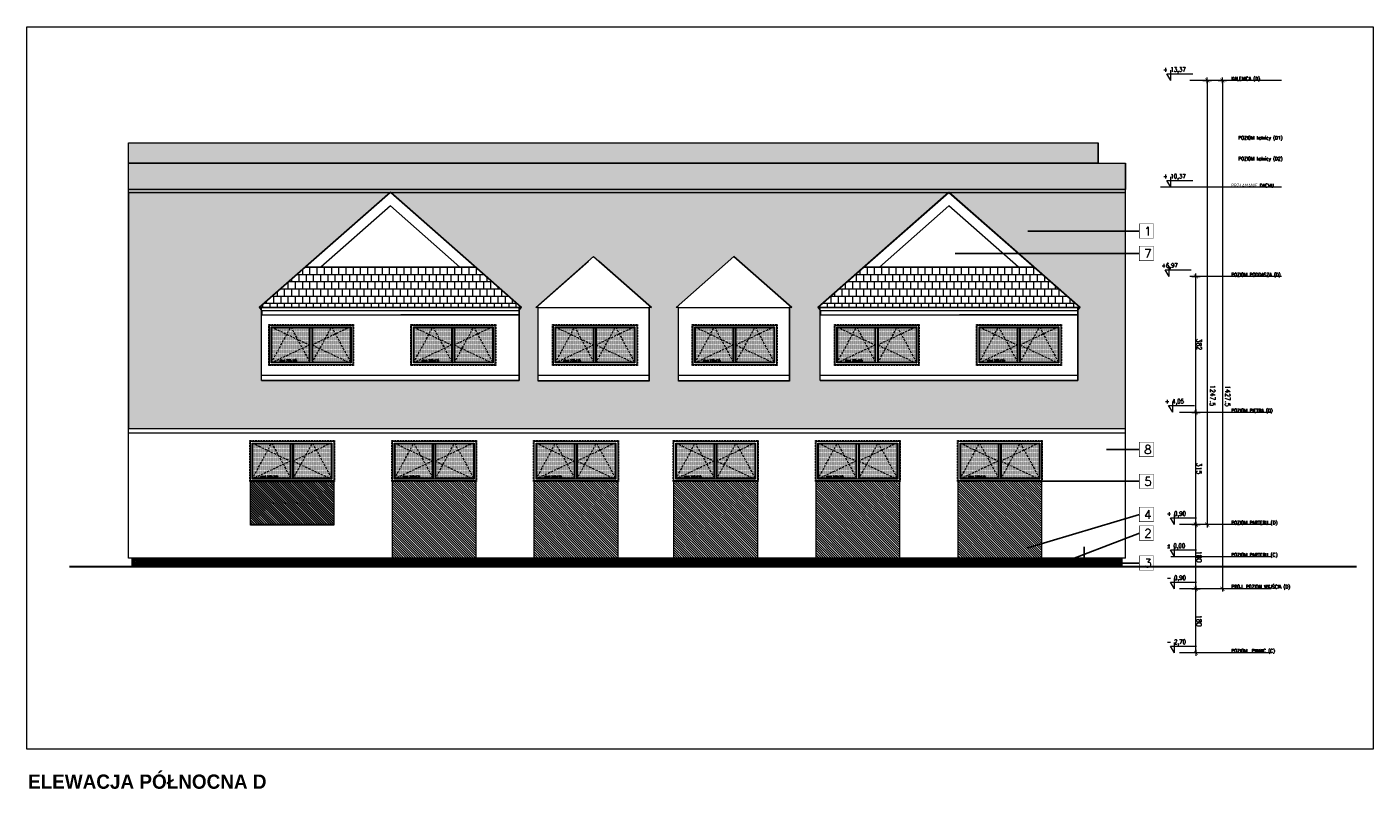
# Model space of a CAD drawing. Header units: millimetres. Extents: x 23192 to 177760, y -399809 to -79279.
# Tile 2 of 256: x 43484 to 47262, y -241898 to -239752. Entities that reach past the tile are written whole.
import ezdxf

# ---------------------------------------------------------------- set-up
doc = ezdxf.new("R2010")
doc.units = ezdxf.units.MM
doc.linetypes.add('CACHE', pattern=[9.525, 6.35, -3.175])
doc.linetypes.add('CARKOVANA', pattern=[7.5, 5, -2.5])
doc.layers.get('0').update_dxf_attribs({"lineweight": 0})
for name, color, linetype, lineweight in [('! opisy okien elewacja', 7, 'Continuous', 0), ('!! 0_ Istn-okna', 6, 'Continuous', 13), ('!! 0_ Istn-sciany', 3, 'Continuous', 30), ('!! 0_ Opis', 8, 'Continuous', 13), ('!! 0_ WIDOK ELEWACJA', 4, 'Continuous', 0), ('!! 1_Hatch dach', 252, 'Continuous', 5), ('!! 2_TYNK OBRYS', 252, 'Continuous', 13), ('0-rzedne-blok', 62, 'Continuous', 13)]:
    doc.layers.add(name, color=color, linetype=linetype, lineweight=lineweight)
doc.layers.add('!! 1_ELEWACJA KOLOR', color=7, linetype='Continuous', lineweight=13, true_color=0x6888bb)
doc.layers.add('!! 2_ELEWACJA COKÓŁ', color=9, linetype='Continuous', lineweight=13, true_color=0x808080)
doc.layers.add('!!_1  OPISY ELEWACJE', color=250, linetype='Continuous')
doc.layers.add('ND', color=240, linetype='Continuous', lineweight=0, plot=False)
doc.styles.add('DEUTSCH', font='SIMPLEX8')
doc.styles.add('SIMPLEX', font='simplex.shx', dxfattribs={"width": 0.77})
doc.styles.add('STYLE10', font='arialbd.ttf')
doc.styles.add('TXT', font='simplex.shx')
doc.dimstyles.new('OL PB 100', dxfattribs={"dimscale": 4, "dimtxt": 3.5, "dimasz": 0.2, "dimexe": 10, "dimexo": 10, "dimgap": 0.5, "dimtad": 1, "dimdec": 1, "dimrnd": 0.5, "dimzin": 9, "dimdsep": 46, "dimtxsty": 'SIMPLEX', "dimblk": 'thick_MSz', "dimcen": 0.05, "dimdle": 8, "dimse1": 1, "dimse2": 1, "dimclrd": 256, "dimclre": 256, "dimclrt": 3, "dimadec": 1, "dimazin": 2, "dimtfac": 1, "dimtdec": 1, "dimtix": 1, "dimtofl": 0, "dimtmove": 2, "dimatfit": 3, "dimldrblk": 'thick_MSz', "dimfxl": 10, "dimfxlon": 1, "dimtolj": 1, "dimlwd": -1, "dimlwe": -1, "dimarcsym": 0})

# ---------------------------------------------------------------- blocks, each defined once
blk = doc.blocks.new('D_kota')
for p, q in [((-0.8, 15), (8.7, 15)), ((8.7, 0), (-0.8, 15)), ((8.7, 0), (8.7, 23))]:
    blk.add_line(p, q)
blk.add_lwpolyline([(-0.8, 15), (57.9, 15)])
at = {"style": 'DEUTSCH', "width": 0.8}
blk.add_attdef('POZ.ARCH', (7.3, 19.7), '', height=10, dxfattribs=at)
blk = doc.blocks.new('thick_MSz')
for p, q in [((-10, 0), (10, 0)), ((0, 15), (0, -15))]:
    blk.add_line(p, q)
at = {"const_width": 2, "elevation": 2}
blk.add_lwpolyline([(-7.1, -7.1), (7.1, 7.1)], dxfattribs=at)
blk = doc.blocks.new('*D3833')
at = {"layer": 'DEFPOINTS', "color": 0, "ltscale": 100, "transparency": 16777216}
for p in [(-7256.9, 8688.1), (-7256.9, 8610.3), (-6009.6, 8600.1)]:
    blk.add_point(p, dxfattribs=at)
at = {"layer": 'ND', "ltscale": 100, "transparency": 16777216}
blk.add_line((-6010.4, 8610.3), (-7256.1, 8610.3), dxfattribs=at)
at = {"layer": 'ND', "ltscale": 100, "transparency": 16777216, "xscale": 0.8, "yscale": 0.8, "zscale": 0.8}
for p, rotation in [((-7256.9, 8610.3), 180.0000000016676), ((-6009.6, 8610.3), 1.667526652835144e-09)]:
    blk.add_blockref('thick_MSz', p, dxfattribs=dict(at, rotation=rotation))
at = {"layer": 'ND', "color": 3, "ltscale": 100, "transparency": 16777216, "insert": (-6894.8, 8595.3), "char_height": 14, "attachment_point": 5, "rotation": 180, "style": 'SIMPLEX'}
blk.add_mtext('\\A1;1247.5', dxfattribs=at)
blk = doc.blocks.new('*D3834')
at = {"layer": 'DEFPOINTS', "color": 0, "ltscale": 100, "transparency": 16777216}
for p in [(-7436.9, 8703.8), (-7256.9, 8703.8), (-7256.9, 8642)]:
    blk.add_point(p, dxfattribs=at)
at = {"layer": 'ND', "ltscale": 100, "transparency": 16777216}
blk.add_line((-7436.1, 8642), (-7257.7, 8642), dxfattribs=at)
at = {"layer": 'ND', "ltscale": 100, "transparency": 16777216, "xscale": 0.8, "yscale": 0.8, "zscale": 0.8}
for p, rotation in [((-7436.9, 8642), 180.0000000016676), ((-7256.9, 8642), 1.667526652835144e-09)]:
    blk.add_blockref('thick_MSz', p, dxfattribs=dict(at, rotation=rotation))
at = {"layer": 'ND', "color": 3, "ltscale": 100, "transparency": 16777216, "insert": (-7346.9, 8633), "char_height": 14, "attachment_point": 5, "rotation": 180, "style": 'SIMPLEX'}
blk.add_mtext('\\A1;180', dxfattribs=at)
blk = doc.blocks.new('*D3835')
at = {"layer": 'DEFPOINTS', "color": 0, "ltscale": 100, "transparency": 16777216}
for p in [(-7256.9, 8703.8), (-6941.9, 8703.8), (-6941.9, 8642)]:
    blk.add_point(p, dxfattribs=at)
at = {"layer": 'ND', "ltscale": 100, "transparency": 16777216}
blk.add_line((-7256.1, 8642), (-6942.7, 8642), dxfattribs=at)
at = {"layer": 'ND', "ltscale": 100, "transparency": 16777216, "xscale": 0.8, "yscale": 0.8, "zscale": 0.8, "rotation": 180}
blk.add_blockref('thick_MSz', (-7256.9, 8642), dxfattribs=at)
at = {"layer": 'ND', "ltscale": 100, "transparency": 16777216, "xscale": 0.8, "yscale": 0.8, "zscale": 0.8}
blk.add_blockref('thick_MSz', (-6941.9, 8642), dxfattribs=at)
at = {"layer": 'ND', "color": 3, "ltscale": 100, "transparency": 16777216, "insert": (-7099.4, 8633), "char_height": 14, "attachment_point": 5, "rotation": 180, "style": 'SIMPLEX'}
blk.add_mtext('\\A1;315', dxfattribs=at)
blk = doc.blocks.new('*D3836')
at = {"layer": 'DEFPOINTS', "color": 0, "ltscale": 100, "transparency": 16777216}
for p in [(-6941.9, 8703.8), (-6559.9, 8703.8), (-6559.9, 8642)]:
    blk.add_point(p, dxfattribs=at)
at = {"layer": 'ND', "ltscale": 100, "transparency": 16777216}
blk.add_line((-6941.1, 8642), (-6560.7, 8642), dxfattribs=at)
at = {"layer": 'ND', "ltscale": 100, "transparency": 16777216, "xscale": 0.8, "yscale": 0.8, "zscale": 0.8, "rotation": 180}
blk.add_blockref('thick_MSz', (-6941.9, 8642), dxfattribs=at)
at = {"layer": 'ND', "ltscale": 100, "transparency": 16777216, "xscale": 0.8, "yscale": 0.8, "zscale": 0.8}
blk.add_blockref('thick_MSz', (-6559.9, 8642), dxfattribs=at)
at = {"layer": 'ND', "color": 3, "ltscale": 100, "transparency": 16777216, "insert": (-6750.9, 8633), "char_height": 14, "attachment_point": 5, "rotation": 180, "style": 'SIMPLEX'}
blk.add_mtext('\\A1;382', dxfattribs=at)
blk = doc.blocks.new('*D3837')
at = {"layer": 'DEFPOINTS', "color": 0, "ltscale": 100, "transparency": 16777216}
for p in [(-7616.9, 8679.3), (-7436.9, 8679.3), (-7436.9, 8642)]:
    blk.add_point(p, dxfattribs=at)
at = {"layer": 'ND', "ltscale": 100, "transparency": 16777216}
blk.add_line((-7616.1, 8642), (-7437.7, 8642), dxfattribs=at)
at = {"layer": 'ND', "ltscale": 100, "transparency": 16777216, "xscale": 0.8, "yscale": 0.8, "zscale": 0.8}
for p, rotation in [((-7616.9, 8642), 180.0000000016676), ((-7436.9, 8642), 1.667526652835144e-09)]:
    blk.add_blockref('thick_MSz', p, dxfattribs=dict(at, rotation=rotation))
at = {"layer": 'ND', "color": 3, "ltscale": 100, "transparency": 16777216, "insert": (-7526.9, 8633), "char_height": 14, "attachment_point": 5, "rotation": 180, "style": 'SIMPLEX'}
blk.add_mtext('\\A1;180', dxfattribs=at)
blk = doc.blocks.new('*D3838')
at = {"layer": 'DEFPOINTS', "color": 0, "ltscale": 100, "transparency": 16777216}
for p in [(-7436.9, 8688.1), (-7436.9, 8567.8), (-6009.6, 8557.6)]:
    blk.add_point(p, dxfattribs=at)
at = {"layer": 'ND', "ltscale": 100, "transparency": 16777216}
blk.add_line((-6010.4, 8567.8), (-7436.1, 8567.8), dxfattribs=at)
at = {"layer": 'ND', "ltscale": 100, "transparency": 16777216, "xscale": 0.8, "yscale": 0.8, "zscale": 0.8}
for p, rotation in [((-7436.9, 8567.8), 180.0000000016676), ((-6009.6, 8567.8), 1.667526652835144e-09)]:
    blk.add_blockref('thick_MSz', p, dxfattribs=dict(at, rotation=rotation))
at = {"layer": 'ND', "color": 3, "ltscale": 100, "transparency": 16777216, "insert": (-6895.9, 8552.8), "char_height": 14, "attachment_point": 5, "rotation": 180, "style": 'SIMPLEX'}
blk.add_mtext('\\A1;1427.5', dxfattribs=at)
blk = doc.blocks.new('OKNO 238 X 115')
at = {"layer": '!! 1_Hatch dach', "true_color": 0x575757}
h = blk.add_hatch(dxfattribs=at)
h.set_pattern_fill('DOTS', color=251, angle=180)
h.set_pattern_definition([(180, (59194.8052, -192624.9467), (-0.79375, -1.5875), [0, -1.5875])])
h.paths.add_polyline_path([(49553.5, -204008.1), (49445.5, -204008.1), (49445.5, -203911.1), (49553.5, -203911.1)])
h = blk.add_hatch(dxfattribs=at)
h.set_pattern_fill('DOTS', color=251, angle=180)
h.set_pattern_definition([(180, (59306.8052, -192624.9467), (-0.79375, -1.5875), [0, -1.5875])])
h.paths.add_polyline_path([(49665.5, -204008.1), (49560, -204008.1), (49560, -203911.1), (49665.5, -203911.1)])
at = {"layer": '!! 0_ Istn-okna', "linetype": 'CARKOVANA', "lineweight": 5}
blk.add_lwpolyline([(49674.5, -204017.1), (49436.5, -204017.1), (49436.5, -203902.1), (49674.5, -203902.1)], close=True, dxfattribs=at)
at = {"layer": '!! 0_ Istn-okna'}
for points in [[(49672.5, -204015.1), (49438.5, -204015.1), (49438.5, -203904.1), (49672.5, -203904.1)], [(49667.5, -204010.1), (49443.5, -204010.1), (49443.5, -203909.1), (49667.5, -203909.1)]]:
    blk.add_lwpolyline(points, close=True, dxfattribs=at)
for points in [[(49551, -204008.1), (49445.5, -204008.1), (49445.5, -203911.1), (49551, -203911.1)], [(49551, -203911.1), (49551, -204008.1)], [(49553, -203909.1), (49553, -204010.1)], [(49558, -203909.1), (49558, -204010.1)], [(49560, -203911.1), (49665.5, -203911.1), (49665.5, -204008.1), (49560, -204008.1)], [(49560, -203911.1), (49560, -204008.1)], [(49558, -204008.1), (49553, -204008.1)]]:
    blk.add_lwpolyline(points, dxfattribs=at)
at = {"layer": '!! 1_Hatch dach', "color": 251, "linetype": 'CACHE', "true_color": 0x575757}
for points in [[(49553, -203909.1), (49498.2, -204010.1), (49443.5, -203909.1)], [(49445.5, -204010.1), (49553, -203959.6), (49445.5, -203909.1)], [(49667.5, -203909.1), (49612.7, -204010.1), (49558, -203909.1)], [(49667.5, -204010.1), (49560, -203959.6), (49667.5, -203909.1)]]:
    blk.add_lwpolyline(points, dxfattribs=at)
at = {"insert": (49644.4, -203918.5), "char_height": 5, "attachment_point": 1, "rotation": 180, "style": 'TXT'}
blk.add_mtext_dynamic_manual_height_columns('okno 238x115', width=52.63, gutter_width=75, heights=[0], dxfattribs=at)
blk = doc.blocks.new('BLOK POZIOMY SALA GIMNASTYCZNA')
for p, q in [((-7616.85, 8430.57), (-7616.85, 8688.11)), ((-7436.85, 8430.57), (-7436.85, 8688.11)), ((-7256.85, 8430.57), (-7256.85, 8688.11)), ((-6941.85, 8430.57), (-6941.85, 8688.11)), ((-6559.85, 8401.77), (-6559.85, 8659.32)), ((-6309.42, 8401.77), (-6309.42, 8659.32)), ((-6009.57, 8401.77), (-6009.57, 8659.32))]:
    blk.add_line(p, q)
for points in [[(-6309.42, 8401.77), (-6309.42, 8741.67)], [(-7346.85, 8712.69), (-7346.85, 8429.66)]]:
    blk.add_lwpolyline(points)
at = {"layer": '0-rzedne-blok'}
ref = blk.add_blockref('D_kota', (-6559.85, 8727.86), dxfattribs=dict(at, xscale=1.250000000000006, yscale=1.250000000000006, zscale=1.250000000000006, rotation=270))
ref.add_attrib('POZ.ARCH', '+6,97', (-6535.27, 8738.69), dxfattribs={"layer": '0', "height": 12.5, "rotation": 270, "style": 'DEUTSCH', "width": 0.8})
ref = blk.add_blockref('D_kota', (-6309.42, 8723.05), dxfattribs=dict(at, xscale=1.250000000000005, yscale=1.250000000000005, zscale=1.250000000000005, rotation=270))
ref.add_attrib('POZ.ARCH', '+ 10,37', (-6284.84, 8733.88), dxfattribs={"layer": '0', "height": 12.5, "rotation": 270, "style": 'DEUTSCH', "width": 0.8})
ref = blk.add_blockref('D_kota', (-6009.57, 8723.05), dxfattribs=dict(at, xscale=1.250000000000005, yscale=1.250000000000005, zscale=1.250000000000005, rotation=270))
ref.add_attrib('POZ.ARCH', '+ 13,37', (-5984.99, 8733.88), dxfattribs={"layer": '0', "height": 12.5, "rotation": 270, "style": 'DEUTSCH', "width": 0.8})
ref = blk.add_blockref('D_kota', (-7616.85, 8712.69), dxfattribs=dict(at, xscale=1.250000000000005, yscale=1.250000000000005, zscale=1.250000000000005, rotation=270))
ref.add_attrib('POZ.ARCH', '- 2,70  ', (-7592.27, 8723.52), dxfattribs={"layer": '0', "height": 12.5, "rotation": 270, "style": 'DEUTSCH', "width": 0.8})
ref = blk.add_blockref('D_kota', (-7436.85, 8712.69), dxfattribs=dict(at, xscale=1.250000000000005, yscale=1.250000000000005, zscale=1.250000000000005, rotation=270))
ref.add_attrib('POZ.ARCH', '- 0,90  ', (-7412.27, 8723.52), dxfattribs={"layer": '0', "height": 12.5, "rotation": 270, "style": 'DEUTSCH', "width": 0.8})
ref = blk.add_blockref('D_kota', (-7346.85, 8712.69), dxfattribs=dict(at, xscale=1.250000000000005, yscale=1.250000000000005, zscale=1.250000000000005, rotation=270))
ref.add_attrib('POZ.ARCH', '%%p 0,00  ', (-7322.27, 8723.52), dxfattribs={"layer": '0', "height": 12.5, "rotation": 270, "style": 'DEUTSCH', "width": 0.8})
ref = blk.add_blockref('D_kota', (-7256.85, 8712.69), dxfattribs=dict(at, xscale=1.250000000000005, yscale=1.250000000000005, zscale=1.250000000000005, rotation=270))
ref.add_attrib('POZ.ARCH', '+ 0,90  ', (-7232.27, 8723.52), dxfattribs={"layer": '0', "height": 12.5, "rotation": 270, "style": 'DEUTSCH', "width": 0.8})
ref = blk.add_blockref('D_kota', (-6941.38, 8718.1), dxfattribs=dict(at, xscale=1.250000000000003, yscale=1.250000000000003, zscale=1.250000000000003, rotation=269.9999999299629))
ref.add_attrib('POZ.ARCH', '+ 4,05', (-6916.8, 8728.93), dxfattribs={"layer": '0', "height": 12.5, "rotation": 270, "style": 'DEUTSCH', "width": 0.8})
at = {"style": 'SIMPLEX', "width": 0.77}
for s, p in [('POZIOM  PIWNIC (C)', (-7616.31, 8542.85)), ('PROJ. POZIOM WYJŚCIA (D)', (-7436.31, 8542.85)), ('POZIOM PARTERU (C)', (-7346.85, 8542.85)), ('POZIOM PARTERU (D)', (-7256.31, 8542.85)), ('POZIOM PIĘTRA (D)', (-6941.31, 8542.85)), ('POZIOM PODDASZA (D)', (-6559.85, 8542.85)), ('PRZŁAMANIE DACHU', (-6309.42, 8542.85)), ('KALENICA (D)', (-6009.57, 8542.85)), ('POZIOM kalnicy (D2)', (-6234.21, 8523.33, -0.04)), ('POZIOM kalnicy (D1)', (-6175.6, 8523.33, -0.04))]:
    blk.add_text(s, height=10, rotation=270, dxfattribs=at).set_placement(p)
at = {"layer": 'ND', "ltscale": 100}
for base, p1, p2, picture, middle in [((-7256.85, 8641.97), (-7436.85, 8703.84), (-7256.85, 8703.84), '*D3834', (-7346.85, 8632.97)), ((-7436.85, 8641.97), (-7616.85, 8679.26), (-7436.85, 8679.26), '*D3837', (-7526.85, 8632.97))]:
    dim = blk.add_linear_dim(base=base, p1=p1, p2=p2, angle=0, dimstyle='OL PB 100', dxfattribs=at)
    dim.commit()
    dim.dimension.update_dxf_attribs({"geometry": picture, "text_midpoint": middle})
for base, p1, p2, picture, middle in [((-6941.85, 8641.97), (-7256.85, 8703.84), (-6941.85, 8703.84), '*D3835', (-7099.35, 8632.97)), ((-6559.85, 8641.97), (-6941.85, 8703.84), (-6559.85, 8703.84), '*D3836', (-6750.85, 8632.97))]:
    dim = blk.add_linear_dim(base=base, p1=p1, p2=p2, dimstyle='OL PB 100', dxfattribs=at)
    dim.commit()
    dim.dimension.update_dxf_attribs({"geometry": picture, "text_midpoint": middle})
for base, p1, p2, picture, middle in [((-7436.85, 8567.75), (-6009.57, 8557.61), (-7436.85, 8688.11), '*D3838', (-6895.9, 8552.8)), ((-7256.85, 8610.27), (-6009.57, 8600.13), (-7256.85, 8688.11), '*D3833', (-6894.77, 8595.31))]:
    dim = blk.add_linear_dim(base=base, p1=p1, p2=p2, angle=0, dimstyle='OL PB 100', dxfattribs=at)
    dim.commit()
    dim.dimension.update_dxf_attribs({"geometry": picture, "text_midpoint": middle, "dimtype": 160})

msp = doc.modelspace()

# ---------------------------------------------------------------- hatches: boundary and pattern name
at = {"layer": '!! 1_ELEWACJA KOLOR', "true_color": 0x315442}
h = msp.add_hatch(dxfattribs=at)
h.set_pattern_fill('ANSI31', color=129, scale=1.5, angle=-90)
h.paths.add_polyline_path([(44111.01113, -241026.35053), (44345.01113, -241026.35053), (44345.01113, -241149.35053), (44111.01113, -241149.35053)])
at = {"layer": '!! 1_ELEWACJA KOLOR', "true_color": 0xa78758}
h = msp.add_hatch(dxfattribs=at)
h.set_pattern_fill('ANSI31', color=45, scale=1.5, angle=-90)
h.set_pattern_definition([(315, (-4439.5428, -3455.085), (3.36759605, 3.36759605), [])])
h.paths.add_polyline_path([(44111.01113, -241028.35053), (44345.01113, -241028.35053), (44345.01113, -241151.35053), (44111.01113, -241151.35053)])
at = {"layer": '!! 1_ELEWACJA KOLOR', "true_color": 0x315442}
h = msp.add_hatch(dxfattribs=at)
h.set_pattern_fill('ANSI31', color=129, scale=1.5, angle=-90)
h.paths.add_polyline_path([(44510.01113, -241026.35053), (44744.01113, -241026.35053), (44744.01113, -241243.35053), (44510.01113, -241243.35053)])
h = msp.add_hatch(dxfattribs=at)
h.set_pattern_fill('ANSI31', color=129, scale=1.5, angle=-90)
h.paths.add_polyline_path([(44907.97217, -241026.35053), (45141.97217, -241026.35053), (45141.97217, -241243.35053), (44907.97217, -241243.35053)])
h = msp.add_hatch(dxfattribs=at)
h.set_pattern_fill('ANSI31', color=129, scale=1.5, angle=-90)
h.paths.add_polyline_path([(45300.01113, -241026.35053), (45534.01113, -241026.35053), (45534.01113, -241243.35053), (45300.01113, -241243.35053)])
h = msp.add_hatch(dxfattribs=at)
h.set_pattern_fill('ANSI31', color=129, scale=1.5, angle=-90)
h.paths.add_polyline_path([(45698.91212, -241026.35053), (45932.91212, -241026.35053), (45932.91212, -241243.35053), (45698.91212, -241243.35053)])
h = msp.add_hatch(dxfattribs=at)
h.set_pattern_fill('ANSI31', color=129, scale=1.5, angle=-90)
h.paths.add_polyline_path([(46098.01113, -241026.35053), (46332.01113, -241026.35053), (46332.01113, -241243.35053), (46098.01113, -241243.35053)])
at = {"layer": '!! 1_Hatch dach', "true_color": 0x990000}
h = msp.add_hatch(dxfattribs=at)
h.set_pattern_fill('AR-B88', color=14, scale=0.1, angle=180)
h.paths.add_polyline_path([(43768.51113, -240076.78973), (46490.51113, -240076.78973), (46490.51113, -240134.3988), (43768.51113, -240134.3988)])
h = msp.add_hatch(dxfattribs=at)
h.set_pattern_fill('AR-B88', color=14, scale=0.1, angle=180)
h.paths.add_polyline_path([(46567.51113, -240208.17644), (43768.51113, -240208.17644), (43768.51113, -240134.3988), (46567.51113, -240134.3988)])
h = msp.add_hatch(dxfattribs=at)
h.set_pattern_fill('AR-B88', color=14, scale=0.1, angle=180)
h.paths.add_polyline_path([(46567.51113, -240216.45976), (46071.18381, -240216.45976), (46440.09611, -240539.69843), (46433.48163, -240539.69843), (46433.48163, -240745.00264), (45710.48163, -240745.00264), (45710.48163, -240539.69843), (45703.86714, -240539.69843), (46071.18381, -240216.45976), (44504.77944, -240216.45976), (44872.09611, -240539.69843), (44865.48163, -240539.69843), (44865.48163, -240745.00264), (44142.48163, -240745.00264), (44142.48163, -240539.69843), (44135.86714, -240539.69843), (44503.18381, -240216.45976), (43768.51113, -240216.45976), (43768.51113, -240879.35053), (46567.51113, -240879.35053)])
h.paths.add_polyline_path([(45624.48163, -240539.69843), (45624.48163, -240746.18012), (45312.48163, -240746.18012), (45312.48163, -240539.69843), (45305.86714, -240539.69843), (45468.48163, -240396.59768), (45631.09611, -240539.69843)], flags=16)
h.paths.add_polyline_path([(45230.48163, -240539.69843), (45230.48163, -240746.18012), (44918.48163, -240746.18012), (44918.48163, -240539.69843), (44911.86714, -240539.69843), (45074.48163, -240396.59768), (45237.09611, -240539.69843)], flags=16)
h = msp.add_hatch(dxfattribs=at)
h.set_pattern_fill('AR-B88', color=14, scale=0.1, angle=180)
h.paths.add_polyline_path([(44135.86714, -240539.69843), (44471.31603, -240539.69843), (44872.09611, -240539.69843), (44742.3759, -240426.03838), (44265.02628, -240426.03838)])
h = msp.add_hatch(dxfattribs=at)
h.set_pattern_fill('AR-B88', color=14, scale=0.1, angle=180)
h.paths.add_polyline_path([(45703.86714, -240539.69843), (46039.31603, -240539.69843), (46440.09611, -240539.69843), (46310.3759, -240426.03838), (45833.02628, -240426.03838)])
at = {"layer": '!! 2_ELEWACJA COKÓŁ', "true_color": 0x2b2b2c}
h = msp.add_hatch(dxfattribs=at)
h.set_pattern_fill('ANSI31', color=250, angle=180)
h.set_pattern_definition([(225, (95735.2226, -445021.458), (2.24506403, -2.24506403), [])])
h.paths.add_polyline_path([(43778.51113, -241268.35053), (46557.51113, -241268.35053), (46557.51113, -241243.35053), (43778.51113, -241243.35053)])

# ---------------------------------------------------------------- linework, layer by layer
at = {"layer": '! opisy okien elewacja'}
for points in [[(47262.43046, -241779.87989), (43483.67898, -241779.87989), (43483.67898, -239751.71026), (47262.43046, -239751.71026)], [(43768.51113, -240076.78973), (46490.51113, -240076.78973), (46490.51113, -240134.3988), (43768.51113, -240134.3988)], [(46567.51113, -240208.17644), (43768.51113, -240208.17644), (43768.51113, -240134.3988), (46567.51113, -240134.3988)], [(46567.51113, -240216.45976), (46071.18381, -240216.45976), (46440.09611, -240539.69843), (46433.48163, -240539.69843), (46433.48163, -240745.00264), (45710.48163, -240745.00264), (45710.48163, -240539.69843), (45703.86714, -240539.69843), (46071.18381, -240216.45976), (44504.77944, -240216.45976), (44872.09611, -240539.69843), (44865.48163, -240539.69843), (44865.48163, -240745.00264), (44142.48163, -240745.00264), (44142.48163, -240539.69843), (44135.86714, -240539.69843), (44503.18381, -240216.45976), (43768.51113, -240216.45976), (43768.51113, -240879.35053), (46567.51113, -240879.35053)], [(45230.48163, -240539.69843), (45230.48163, -240746.18012), (44918.48163, -240746.18012), (44918.48163, -240539.69843), (44911.86714, -240539.69843), (45074.48163, -240396.59768), (45237.09611, -240539.69843)], [(45624.48163, -240539.69843), (45624.48163, -240746.18012), (45312.48163, -240746.18012), (45312.48163, -240539.69843), (45305.86714, -240539.69843), (45468.48163, -240396.59768), (45631.09611, -240539.69843)]]:
    msp.add_lwpolyline(points, close=True, dxfattribs=at)
for points in [[(44499.2242, -240466.75142), (44499.2242, -240466.75142)], [(46067.2242, -240466.75142), (46067.2242, -240466.75142)]]:
    msp.add_lwpolyline(points, dxfattribs=at)
at = {"layer": '!! 0_ Istn-sciany'}
msp.add_lwpolyline([(47216.21272, -241268.35053), (43603.16643, -241268.35053)], dxfattribs=at)
at = {"layer": '!! 0_ WIDOK ELEWACJA'}
for points in [[(43768.51113, -241243.35053), (43768.51113, -240076.78973)], [(43768.51113, -240076.78973), (46490.51113, -240076.78973)], [(46490.51113, -240134.3988), (46490.51113, -240076.78973)], [(43768.51113, -240134.3988), (46567.51113, -240134.3988)], [(46567.51113, -241243.35053), (46567.51113, -240134.3988)], [(43768.51113, -240208.17644), (46567.51113, -240208.17644)], [(43768.51113, -240216.45976), (46567.51113, -240216.45976)], [(44135.86714, -240539.69843), (44503.98163, -240215.75768)], [(44135.86714, -240539.69843), (44503.98163, -240215.75768)], [(44872.09611, -240539.69843), (44503.98163, -240215.75768), (44135.86714, -240539.69843)], [(44872.09611, -240539.69843), (44503.98163, -240215.75768)], [(44872.09611, -240539.69843), (44503.98163, -240215.75768)], [(45703.86714, -240539.69843), (46071.98163, -240215.75768)], [(46440.09611, -240539.69843), (46071.98163, -240215.75768), (45703.86714, -240539.69843)], [(46440.09611, -240539.69843), (46071.98163, -240215.75768)], [(44699.03934, -240426.03838), (44503.98163, -240254.3876), (44308.92391, -240426.03838)], [(44699.03934, -240426.03838), (44503.98163, -240254.3876), (44308.92391, -240426.03838)], [(46267.03934, -240426.03838), (46071.98163, -240254.3876), (45876.92391, -240426.03838)], [(45305.86714, -240539.69843), (45468.48163, -240396.59768)], [(45631.09611, -240539.69843), (45468.48163, -240396.59768)], [(44742.93697, -240426.03838), (44265.02628, -240426.03838)], [(44742.93697, -240426.03838), (44265.02628, -240426.03838)], [(44911.86714, -240539.69843), (45059.98163, -240409.35768)], [(45237.09611, -240539.69843), (45088.98163, -240409.35768)], [(46310.93697, -240426.03838), (45833.02628, -240426.03838)], [(44872.09611, -240539.69843), (44135.86714, -240539.69843)], [(44135.86714, -240539.69843), (44143.07408, -240548.34224), (44143.07408, -240560.33083), (44864.88917, -240560.33083)], [(44135.86714, -240539.69843), (44471.31603, -240539.69843)], [(44142.48163, -240745.00264), (44142.48163, -240539.69843)], [(44142.48163, -240539.69843), (44865.48163, -240539.69843)], [(44142.48163, -240539.69843), (44865.48163, -240539.69843)], [(44143.07408, -240548.34224), (44864.88917, -240548.34224)], [(44872.09611, -240539.69843), (44864.88917, -240548.34224), (44864.88917, -240560.33083), (44533.13615, -240560.33083)], [(44865.48163, -240745.00264), (44865.48163, -240539.69843)], [(44918.48163, -240745.00264), (44918.48163, -240539.69843)], [(44918.48163, -240539.69843), (45230.48163, -240539.69843)], [(45230.48163, -240745.00264), (45230.48163, -240539.69843)], [(45312.48163, -240745.00264), (45312.48163, -240539.69843)], [(45312.48163, -240539.69843), (45624.48163, -240539.69843)], [(45624.48163, -240745.00264), (45624.48163, -240539.69843)], [(46440.09611, -240539.69843), (45703.86714, -240539.69843)], [(45703.86714, -240539.69843), (45711.07408, -240548.34224), (45711.07408, -240560.33083), (46432.88917, -240560.33083)], [(45703.86714, -240539.69843), (46039.31603, -240539.69843)], [(45710.48163, -240745.00264), (45710.48163, -240539.69843)], [(45710.48163, -240539.69843), (46433.48163, -240539.69843)], [(45711.07408, -240548.34224), (46432.88917, -240548.34224)], [(46440.09611, -240539.69843), (46432.88917, -240548.34224), (46432.88917, -240560.33083), (46101.13615, -240560.33083)], [(46433.48163, -240745.00264), (46433.48163, -240539.69843)], [(44142.48163, -240730.00264), (44865.48163, -240730.00264)], [(44918.48163, -240730.00264), (45230.48163, -240730.00264)], [(45312.48163, -240730.00264), (45624.48163, -240730.00264)], [(45710.48163, -240730.00264), (46433.48163, -240730.00264)], [(44142.48163, -240745.00264), (44865.48163, -240745.00264)], [(44918.48163, -240745.00264), (45230.48163, -240745.00264)], [(45312.48163, -240745.00264), (45624.48163, -240745.00264)], [(45710.48163, -240745.00264), (46433.48163, -240745.00264)], [(43768.51113, -240879.35053), (46567.51113, -240879.35053)], [(43768.51113, -240891.35053), (46567.51113, -240891.35053)], [(46567.51113, -241243.35053), (43768.51113, -241243.35053)], [(43778.51113, -241243.35053), (43778.51113, -241268.35053)], [(43778.51113, -241243.35053), (43778.51113, -241268.35053)], [(46557.51113, -241243.35053), (46557.51113, -241268.35053)]]:
    msp.add_lwpolyline(points, dxfattribs=at)
at = {"layer": '!! 2_TYNK OBRYS'}
for points in [[(44111.01113, -241026.35053), (44345.01113, -241026.35053), (44345.01113, -241149.35053), (44111.01113, -241149.35053)], [(44111.01113, -241028.35053), (44345.01113, -241028.35053), (44345.01113, -241151.35053), (44111.01113, -241151.35053)], [(44510.01113, -241026.35053), (44744.01113, -241026.35053), (44744.01113, -241243.35053), (44510.01113, -241243.35053)], [(44907.97217, -241026.35053), (45141.97217, -241026.35053), (45141.97217, -241243.35053), (44907.97217, -241243.35053)], [(45300.01113, -241026.35053), (45534.01113, -241026.35053), (45534.01113, -241243.35053), (45300.01113, -241243.35053)], [(45698.91212, -241026.35053), (45932.91212, -241026.35053), (45932.91212, -241243.35053), (45698.91212, -241243.35053)], [(46098.01113, -241026.35053), (46332.01113, -241026.35053), (46332.01113, -241243.35053), (46098.01113, -241243.35053)]]:
    msp.add_lwpolyline(points, close=True, dxfattribs=at)
at = {"layer": '!!_1  OPISY ELEWACJE'}
for points in [[(46606.30936, -240324.89633), (46293.37363, -240324.89633)], [(46606.30936, -240387.82853), (46089.70127, -240387.82853)], [(46606.30936, -240938.20766), (46513.7998, -240938.20766)], [(46606.30936, -241027.80429), (46299.49513, -241027.80429)], [(46606.30936, -241120.8037), (46293.37363, -241214.8037)], [(46606.30936, -241173.10666), (46362.69814, -241267.10666)], [(46606.30936, -241257.20984), (46451.85721, -241257.20984), (46451.85721, -241211.97533)]]:
    msp.add_lwpolyline(points, dxfattribs=at)
at = {"layer": '!!_1  OPISY ELEWACJE', "const_width": 1.2}
for points in [[(46606.30936, -240345.16872), (46606.30936, -240304.62393), (46646.02371, -240304.62393), (46646.02371, -240345.16872)], [(46606.30936, -240345.16872), (46606.30936, -240304.62393), (46646.02371, -240304.62393), (46646.02371, -240345.16872)], [(46606.30936, -240408.10092), (46606.30936, -240367.55613), (46646.02371, -240367.55613), (46646.02371, -240408.10092)], [(46606.30936, -240408.10092), (46606.30936, -240367.55613), (46646.02371, -240367.55613), (46646.02371, -240408.10092)], [(46606.30936, -240958.48006), (46606.30936, -240917.93527), (46646.02371, -240917.93527), (46646.02371, -240958.48006)], [(46606.30936, -240958.48006), (46606.30936, -240917.93527), (46646.02371, -240917.93527), (46646.02371, -240958.48006)], [(46606.30936, -241048.07669), (46606.30936, -241007.5319), (46646.02371, -241007.5319), (46646.02371, -241048.07669)], [(46606.30936, -241048.07669), (46606.30936, -241007.5319), (46646.02371, -241007.5319), (46646.02371, -241048.07669)], [(46606.30936, -241141.0761), (46606.30936, -241100.53131), (46646.02371, -241100.53131), (46646.02371, -241141.0761)], [(46606.30936, -241141.0761), (46606.30936, -241100.53131), (46646.02371, -241100.53131), (46646.02371, -241141.0761)], [(46606.30936, -241193.37906), (46606.30936, -241152.83427), (46646.02371, -241152.83427), (46646.02371, -241193.37906)], [(46606.30936, -241193.37906), (46606.30936, -241152.83427), (46646.02371, -241152.83427), (46646.02371, -241193.37906)], [(46606.30936, -241277.48224), (46606.30936, -241236.93745), (46646.02371, -241236.93745), (46646.02371, -241277.48224)], [(46606.30936, -241277.48224), (46606.30936, -241236.93745), (46646.02371, -241236.93745), (46646.02371, -241277.48224)]]:
    msp.add_lwpolyline(points, close=True, dxfattribs=at)

# ---------------------------------------------------------------- block references
at = {"layer": '! opisy okien elewacja'}
for name, p, rotation in [('BLOK POZIOMY SALA GIMNASTYCZNA', (55407.22666, -233892.49632), 89.99999999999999), ('OKNO 238 X 115', (93837.0067, -444604.4304), 180), ('OKNO 238 X 115', (94236.0067, -444604.4304), 180), ('OKNO 238 X 115', (94633.96774, -444604.4304), 180), ('OKNO 238 X 115', (95026.0067, -444604.4304), 180), ('OKNO 238 X 115', (95425.0067, -444604.4304), 180), ('OKNO 238 X 115', (95824.0067, -444604.4304), 180), ('OKNO 238 X 115', (93783.5067, -444930.4304), 180), ('OKNO 238 X 115', (94182.5067, -444930.4304), 180), ('OKNO 238 X 115', (94580.46774, -444930.4304), 180), ('OKNO 238 X 115', (94972.5067, -444930.4304), 180), ('OKNO 238 X 115', (95371.5067, -444930.4304), 180), ('OKNO 238 X 115', (95770.5067, -444930.4304), 180)]:
    msp.add_blockref(name, p, dxfattribs=dict(at, rotation=rotation))

# ---------------------------------------------------------------- texts
at = {"layer": '!! 0_ Opis', "style": 'STYLE10', "width": 0.95}
msp.add_text('ELEWACJA PÓŁNOCNA D', height=40, dxfattribs=at).set_placement((43486.78656, -241891.11338))
at = {"layer": '!!_1  OPISY ELEWACJE', "char_height": 24, "attachment_point": 1, "style": 'TXT'}
for s, insert in [('1', (46620.01128, -240313.29256)), ('7', (46620.01128, -240376.22476)), ('8', (46620.01128, -240926.60389)), ('5', (46620.01128, -241016.20053)), ('4', (46620.01128, -241109.19993)), ('2', (46620.01128, -241161.50289)), ('3', (46620.01128, -241245.60607))]:
    msp.add_mtext_dynamic_manual_height_columns(s, width=40.5447886, gutter_width=90, heights=[0], dxfattribs=dict(at, insert=insert))

doc.saveas('drawing.dxf')
